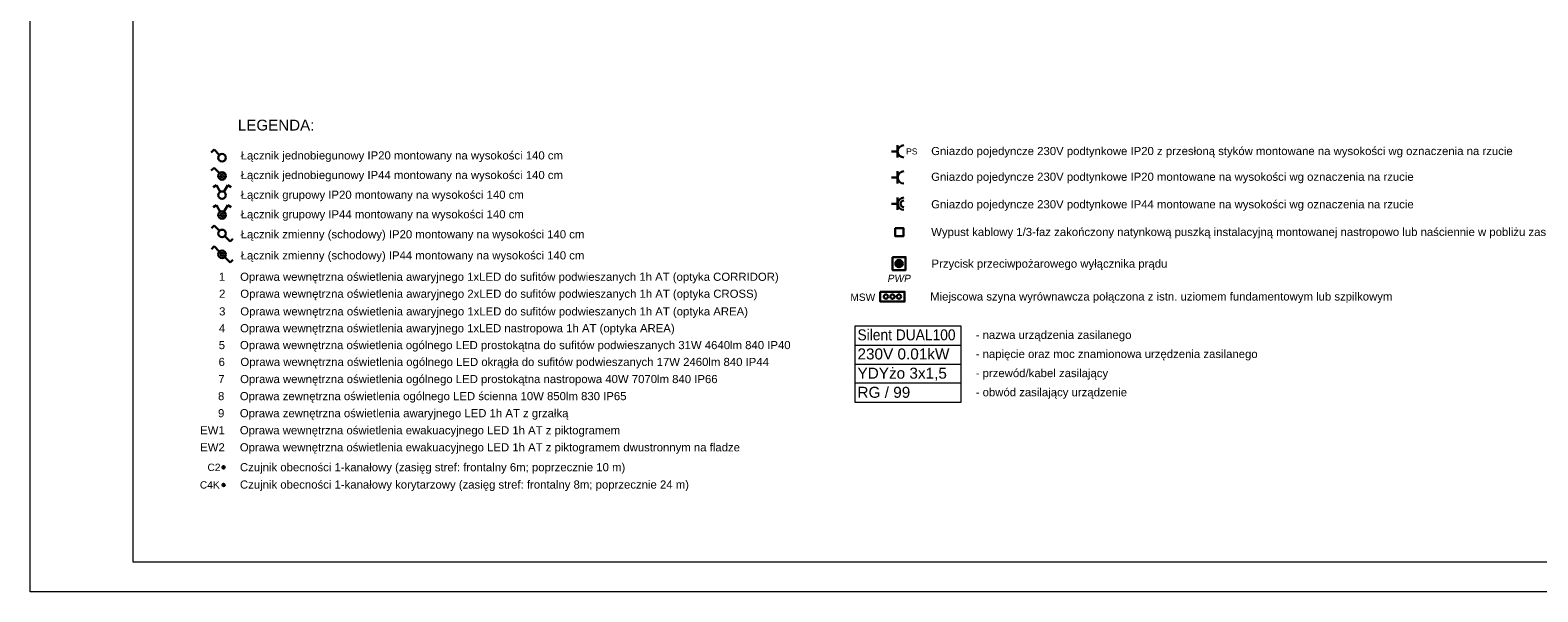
# Model space of a CAD drawing. Header units: millimetres. Extents: x 10621 to 19021, y -6486 to -3516.
# Tile 1 of 26: x 10621 to 13405, y -6486 to -5449. Entities that reach past the tile are written whole.
import ezdxf

# ---------------------------------------------------------------- set-up
doc = ezdxf.new("R2010")
doc.units = ezdxf.units.MM
for name, color, linetype, lineweight in [('___ROK_01', 1, 'Continuous', 30), ('___ROK_02', 54, 'Continuous', 30), ('___ROK_03', 7, 'Continuous', 20), ('___ROK_04', 94, 'Continuous', 30), ('___ROK_05', 1, 'Continuous', 30)]:
    doc.layers.add(name, color=color, linetype=linetype, lineweight=lineweight)
doc.styles.get("Standard").update_dxf_attribs({"font": 'arial.ttf'})

# ---------------------------------------------------------------- blocks, each defined once
blk = doc.blocks.new('1b')
at = {"layer": '___ROK_01', "ltscale": 0.5}
for p, q in [((-10793.9, -10260.1), (-10800, -10266.2)), ((-10781.9, -10272.1), (-10793.9, -10260.1))]:
    blk.add_line(p, q, dxfattribs=at)
blk.add_circle((-10775.9, -10278.1), 8.5, dxfattribs=at)
blk = doc.blocks.new('1s')
at = {"layer": '___ROK_01', "ltscale": 0.5}
for p, q in [((-10734.4, -10260.1), (-10740.5, -10266.2)), ((-10722.4, -10272.1), (-10734.4, -10260.1)), ((-10710.4, -10284.1), (-10698.4, -10296.1)), ((-10698.4, -10296.1), (-10692.3, -10290))]:
    blk.add_line(p, q, dxfattribs=at)
blk.add_circle((-10716.4, -10278.1), 8.5, dxfattribs=at)
blk = doc.blocks.new('1sh')
at = {"layer": '___ROK_01', "ltscale": 0.5}
for p, q in [((-10734.4, -10306.6), (-10740.5, -10312.8)), ((-10722.4, -10318.7), (-10734.4, -10306.6)), ((-10710.4, -10330.7), (-10698.4, -10342.7)), ((-10698.4, -10342.7), (-10692.3, -10336.6))]:
    blk.add_line(p, q, dxfattribs=at)
for radius in [8.5, 3.4]:
    blk.add_circle((-10716.4, -10324.7), radius, dxfattribs=at)
blk = doc.blocks.new('1bh')
at = {"layer": '___ROK_01', "ltscale": 0.5}
for p, q in [((-10793.9, -10306.6), (-10800, -10312.8)), ((-10781.9, -10318.7), (-10793.9, -10306.6))]:
    blk.add_line(p, q, dxfattribs=at)
for radius in [8.5, 3.4]:
    blk.add_circle((-10775.9, -10324.7), radius, dxfattribs=at)
blk = doc.blocks.new('2b')
at = {"layer": '___ROK_01', "ltscale": 0.5}
for p, q in [((-10788.6, -10349.4), (-10796.1, -10353.7)), ((-10780.1, -10364.1), (-10788.6, -10349.4)), ((-10771.6, -10364.1), (-10763.1, -10349.4)), ((-10763.1, -10349.4), (-10755.6, -10353.7))]:
    blk.add_line(p, q, dxfattribs=at)
blk.add_circle((-10775.9, -10371.5), 8.5, dxfattribs=at)
blk = doc.blocks.new('2bh')
at = {"layer": '___ROK_01', "ltscale": 0.5}
for p, q in [((-10730.8, -10349.4), (-10738.2, -10353.7)), ((-10722.3, -10364.1), (-10730.8, -10349.4)), ((-10713.8, -10364.1), (-10705.3, -10349.4)), ((-10705.3, -10349.4), (-10697.8, -10353.7))]:
    blk.add_line(p, q, dxfattribs=at)
for radius in [8.5, 3.4]:
    blk.add_circle((-10718, -10371.5), radius, dxfattribs=at)
blk = doc.blocks.new('MF_Gniazdo x1')
at = {"layer": '___ROK_05'}
blk.add_line((3643, 1605), (3643, 1620), dxfattribs=at)
blk.add_lwpolyline([(3628, 1620), (3658, 1620)], dxfattribs=at)
blk.add_arc((3643, 1635), 15, 180, 0, dxfattribs=at)
blk = doc.blocks.new('MF_Gniazdo IP44')
at = {"layer": '___ROK_05'}
blk.add_line((3685.4, 1605), (3685.4, 1620), dxfattribs=at)
blk.add_lwpolyline([(3670.4, 1620), (3700.4, 1620)], dxfattribs=at)
for radius in [15, 8]:
    blk.add_arc((3685.4, 1635), radius, 180, 0, dxfattribs=at)

msp = doc.modelspace()

# ---------------------------------------------------------------- hatches: boundary and pattern name
at = {"layer": '___ROK_02'}
for points in [[(10980.2, -6256.1, 1), (10975.7, -6256.1, 1)], [(10980.2, -6288.5, 1), (10975.7, -6288.5, 1)]]:
    msp.add_hatch(color=256, dxfattribs=at).paths.add_polyline_path(points)
at = {"layer": '___ROK_05'}
msp.add_hatch(color=256, dxfattribs=at).paths.add_polyline_path([(12231.9, -5880, 1), (12218.4, -5880, 1)])

# ---------------------------------------------------------------- linework, layer by layer
at = {"layer": '___ROK_02'}
for centre in [(10977.9, -6256.1), (10977.9, -6288.5)]:
    msp.add_circle(centre, 2.25, dxfattribs=at)
at = {"layer": '___ROK_03', "color": 7}
for points in [[(10620.7, -3515.9), (14820.7, -3515.9), (14820.7, -6485.9), (10620.7, -6485.9)], [(10810.7, -3570.9), (14765.7, -3570.9), (14765.7, -6430.9), (10810.7, -6430.9)]]:
    msp.add_lwpolyline(points, close=True, dxfattribs=at)
at = {"layer": '___ROK_03'}
for points in [[(12339.2, -5995.1), (12339.2, -6136.3), (12144.3, -6136.3), (12144.3, -5995.1)], [(12144.3, -5995.1), (12339.2, -5995.1)], [(12144.3, -6030.4), (12339.2, -6030.4)], [(12144.3, -6065.7), (12339.2, -6065.7)], [(12339.2, -6101), (12144.3, -6101)]]:
    msp.add_lwpolyline(points, dxfattribs=at)
at = {"layer": '___ROK_04'}
msp.add_lwpolyline([(12190.4, -5932), (12235.4, -5932), (12235.4, -5950), (12190.4, -5950)], close=True, dxfattribs=at)
for centre in [(12200.9, -5941), (12212.9, -5941), (12224.9, -5941)]:
    msp.add_circle(centre, 4.03, dxfattribs=at)
at = {"layer": '___ROK_05'}
for points in [[(12218.3, -5814.4), (12218.3, -5829.4), (12233.3, -5829.4), (12233.3, -5814.4), (12218.3, -5814.4)], [(12213.1, -5868), (12213.1, -5892), (12237.1, -5892), (12237.1, -5868), (12213.1, -5868)]]:
    msp.add_lwpolyline(points, dxfattribs=at)
msp.add_circle((12225.1, -5880), 6.76, dxfattribs=at)

# ---------------------------------------------------------------- block references
at = {"layer": '___ROK_01', "xscale": 0.8250000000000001, "yscale": 0.8250000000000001, "zscale": 0.8250000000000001}
for name, p in [('1b', (19865.2, 2794.9)), ('1bh', (19865.2, 2799.6)), ('2b', (19865.2, 2802.8)), ('2bh', (19817.5, 2766.2)), ('1s', (19816.2, 2655)), ('1sh', (19816.2, 2654.9))]:
    msp.add_blockref(name, p, dxfattribs=at)
at = {"layer": '___ROK_05', "yscale": 0.75, "zscale": 0.75, "rotation": 270}
for name, p, xscale in [('MF_Gniazdo x1', (11007.6, -8405.1), -0.75), ('MF_Gniazdo x1', (11007.6, -8453.2), -0.75), ('MF_Gniazdo IP44', (11007.6, -3005.5), 0.75)]:
    msp.add_blockref(name, p, dxfattribs=dict(at, xscale=xscale))

# ---------------------------------------------------------------- texts
at = {"layer": '___ROK_02'}
for s, p in [('C2', (10948.1, -6262.8)), ('C4K', (10934.1, -6295.2))]:
    msp.add_text(s, height=13.5, dxfattribs=at).set_placement(p)
at = {"layer": '___ROK_03'}
for s, height, p in [('LEGENDA:', 20, (11004.3, -5634.4)), ('Łącznik jednobiegunowy IP20 montowany na wysokości 140 cm', 15, (11009.4, -5687.8)), ('Gniazdo pojedyncze 230V podtynkowe IP20 z przesłoną styków montowane na wysokości wg oznaczenia na rzucie', 15, (12284.5, -5679.7)), ('Łącznik jednobiegunowy IP44 montowany na wysokości 140 cm', 15, (11009.4, -5724)), ('Gniazdo pojedyncze 230V podtynkowe IP20 montowane na wysokości wg oznaczenia na rzucie', 15, (12284.5, -5727.2)), ('Łącznik grupowy IP20 montowany na wysokości 140 cm', 15, (11009.4, -5760.4)), ('Gniazdo pojedyncze 230V podtynkowe IP44 montowane na wysokości wg oznaczenia na rzucie', 15, (12284.5, -5778)), ('Łącznik grupowy IP44 montowany na wysokości 140 cm', 15, (11009.4, -5796.5)), ('Łącznik zmienny (schodowy) IP20 montowany na wysokości 140 cm', 15, (11009.4, -5833.4)), ('Wypust kablowy 1/3-faz zakończony natynkową puszką instalacyjną montowanej nastropowo lub naściennie w pobliżu zasilanych urządzeń', 15, (12284.5, -5829.1)), ('Łącznik zmienny (schodowy) IP44 montowany na wysokości 140 cm', 15, (11009.4, -5872.3)), ('Przycisk przeciwpożarowego wyłącznika prądu', 15, (12285.1, -5887.6)), ('Oprawa wewnętrzna oświetlenia awaryjnego 1xLED do sufitów podwieszanych 1h AT (optyka CORRIDOR) ', 15, (11008.4, -5911.8)), ('Oprawa wewnętrzna oświetlenia awaryjnego 2xLED do sufitów podwieszanych 1h AT (optyka CROSS) ', 15, (11008.7, -5943.1)), ('Oprawa wewnętrzna oświetlenia awaryjnego 1xLED do sufitów podwieszanych 1h AT (optyka AREA) ', 15, (11008.7, -5975.7)), ('Miejscowa szyna wyrównawcza połączona z istn. uziomem fundamentowym lub szpilkowym', 15, (12282.6, -5948.2)), ('Oprawa wewnętrzna oświetlenia awaryjnego 1xLED nastropowa 1h AT (optyka AREA) ', 15, (11008.4, -6006.8)), ('- nazwa urządzenia zasilanego', 15, (12366.7, -6019)), ('Oprawa wewnętrzna oświetlenia ogólnego LED prostokątna do sufitów podwieszanych 31W 4640lm 840 IP40', 15, (11008.1, -6037.9)), ('230V 0.01kW', 20.25, (12148.4, -6056.9)), ('- napięcie oraz moc znamionowa urzędzenia zasilanego', 15, (12366.7, -6054.3)), ('Oprawa wewnętrzna oświetlenia ogólnego LED okrągła do sufitów podwieszanych 17W 2460lm 840 IP44', 15, (11008.9, -6069)), ('YDYżo 3x1,5', 20.25, (12148.4, -6092.4)), ('Oprawa wewnętrzna oświetlenia ogólnego LED prostokątna nastropowa 40W 7070lm 840 IP66', 15, (11008.4, -6100.6)), ('- przewód/kabel zasilający', 15, (12366.7, -6089.6)), ('Oprawa zewnętrzna oświetlenia ogólnego LED ścienna 10W 850lm 830 IP65', 15, (11007.9, -6132.1)), ('RG / 99', 20.25, (12148.4, -6127.7)), ('- obwód zasilający urządzenie', 15, (12366.7, -6124.9)), ('Oprawa zewnętrzna oświetlenia awaryjnego LED 1h AT z grzałką', 15, (11007.9, -6163.6)), ('Oprawa wewnętrzna oświetlenia ewakuacyjnego LED 1h AT z piktogramem', 15, (11007.9, -6195.1)), ('Oprawa wewnętrzna oświetlenia ewakuacyjnego LED 1h AT z piktogramem dwustronnym na fladze', 15, (11007.9, -6226.6)), ('Czujnik obecności 1-kanałowy (zasięg stref: frontalny 6m; poprzecznie 10 m) ', 15, (11008.1, -6263.3)), ('Czujnik obecności 1-kanałowy korytarzowy (zasięg stref: frontalny 8m; poprzecznie 24 m) ', 15, (11008.1, -6295.3))]:
    msp.add_text(s, height=height, dxfattribs=at).set_placement(p)
at = {"layer": '___ROK_03', "color": 1}
for s, p in [('1', (10969.2, -5911.8)), ('2', (10969.5, -5943.1)), ('3', (10969.6, -5975.7)), ('4', (10969.2, -6006.8)), ('5', (10968.9, -6037.9)), ('6', (10968.6, -6069)), ('7', (10968.1, -6100.6)), ('8', (10967.6, -6132.1)), ('9', (10967.6, -6163.6)), ('EW1', (10934.6, -6195.1)), ('EW2', (10934.6, -6226.6))]:
    msp.add_text(s, height=15, dxfattribs=at).set_placement(p)
at = {"layer": '___ROK_03', "color": 1, "oblique": 10}
msp.add_text('PWP', height=13.5, dxfattribs=at).set_placement((12203.2, -5914.1))
at = {"layer": '___ROK_03', "width": 0.9}
msp.add_text('Silent DUAL100', height=20.25, dxfattribs=at).set_placement((12148.4, -6021.6))
at = {"layer": '___ROK_04'}
msp.add_text('MSW', height=13.5, dxfattribs=at).set_placement((12135.2, -5948.8))
at = {"layer": '___ROK_05', "insert": (12238.2, -5678.7), "char_height": 11.25, "width": 11.25, "attachment_point": 7}
msp.add_mtext('PS', dxfattribs=at)

doc.saveas('drawing.dxf')
